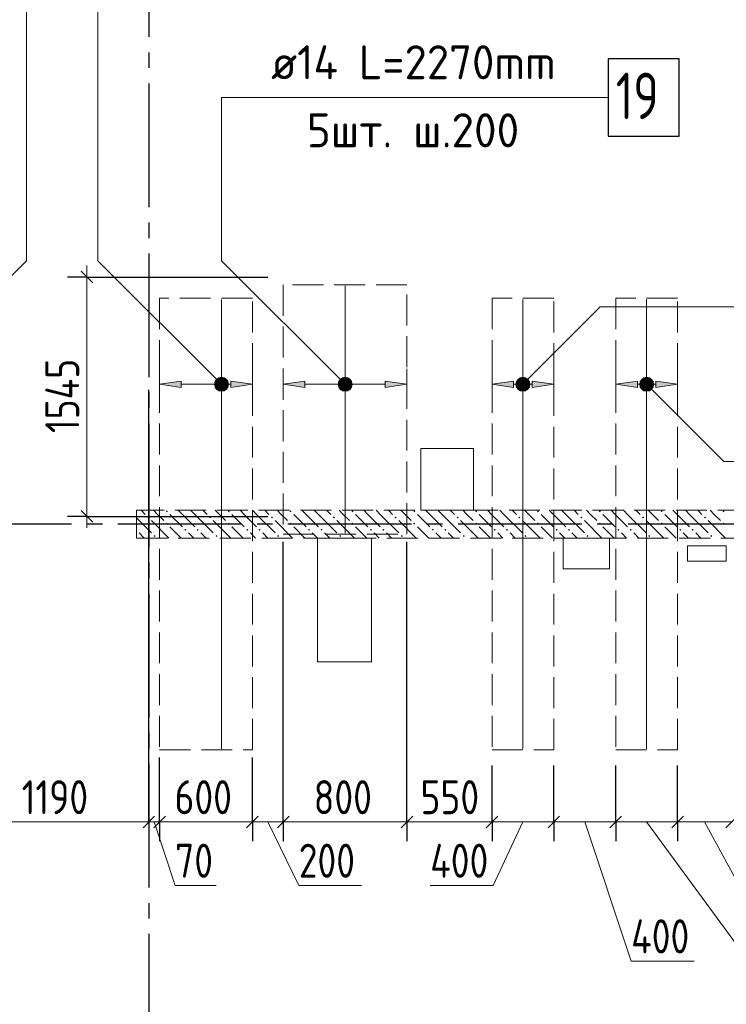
# Model space of a CAD drawing. Header units: millimetres. Extents: x 0 to 43617, y 0 to 59400.
# Tile 38 of 41: x 15489 to 20059, y 47065 to 53432. Entities that reach past the tile are written whole.
import ezdxf

# ---------------------------------------------------------------- set-up
doc = ezdxf.new("R2010")
doc.units = ezdxf.units.MM
doc.linetypes.add('______2', pattern=[270, 200, -70])
doc.linetypes.add('______5', pattern=[1100, 800, -100, 100, -100])
for name, color, linetype, lineweight in [('Standard', 7, 'Continuous', 25), ('ДОП Верх по Х', 7, 'Continuous', 25), ('Оси', 40, '______5', 18), ('Позиционная метка номер позиции', 7, 'Continuous', 13), ('Примечания', 7, 'Continuous', 25)]:
    doc.layers.add(name, color=color, linetype=linetype, lineweight=lineweight)
doc.layers.add('ЖБ Перекрытие верхний уровень', color=7, linetype='Continuous', lineweight=25, true_color=0xe0e0ff)
doc.layers.add('ЖБ Стена верхний уровень', color=7, linetype='Continuous', lineweight=25, true_color=0x006e00)
doc.styles.add('GOST 2.304-81', font='txt')
doc.styles.add('ISOCPEUR', font='txt')

msp = doc.modelspace()

# ---------------------------------------------------------------- hatches: boundary and pattern name
at = {"layer": 'ДОП Верх по Х', "linetype": 'Continuous', "lineweight": 13, "transparency": 33554687}
for points in [[(16533.7, 51054.1), (16393.7, 51074.1), (16533.7, 51094.1)], [(17333.7, 51054.1), (17193.7, 51074.1), (17333.7, 51094.1)], [(18683.7, 51054.1), (18543.7, 51074.1), (18683.7, 51094.1)], [(19483.7, 51054.1), (19343.7, 51074.1), (19483.7, 51094.1)]]:
    msp.add_hatch(color=7, dxfattribs=at).paths.add_polyline_path(points, flags=16)
for points in [[(16761.4, 51055.3), (16761.4, 51092.8), (16756.2, 51074.1)], [(16761.4, 51092.8), (16774.9, 51041.8), (16774.9, 51106.3)], [(16761.4, 51092.8), (16761.4, 51055.3), (16774.9, 51041.8)], [(16774.9, 51106.3), (16793.7, 51036.6), (16793.7, 51111.6)], [(16774.9, 51106.3), (16774.9, 51041.8), (16793.7, 51036.6)], [(16793.7, 51111.6), (16793.7, 51036.6), (16812.4, 51041.8)], [(16793.7, 51111.6), (16812.4, 51041.8), (16812.4, 51106.3)], [(16812.4, 51106.3), (16812.4, 51041.8), (16825.9, 51055.3)], [(16812.4, 51106.3), (16825.9, 51055.3), (16825.9, 51092.8)], [(16825.9, 51092.8), (16825.9, 51055.3), (16831.2, 51074.1)], [(16853.7, 51054.1), (16993.7, 51074.1), (16853.7, 51094.1)], [(17561.4, 51055.3), (17561.4, 51092.8), (17556.2, 51074.1)], [(17561.4, 51092.8), (17574.9, 51041.8), (17574.9, 51106.3)], [(17561.4, 51092.8), (17561.4, 51055.3), (17574.9, 51041.8)], [(17574.9, 51106.3), (17593.7, 51036.6), (17593.7, 51111.6)], [(17574.9, 51106.3), (17574.9, 51041.8), (17593.7, 51036.6)], [(17593.7, 51111.6), (17593.7, 51036.6), (17612.4, 51041.8)], [(17593.7, 51111.6), (17612.4, 51041.8), (17612.4, 51106.3)], [(17612.4, 51106.3), (17612.4, 51041.8), (17625.9, 51055.3)], [(17612.4, 51106.3), (17625.9, 51055.3), (17625.9, 51092.8)], [(17625.9, 51092.8), (17625.9, 51055.3), (17631.2, 51074.1)], [(17853.7, 51054.1), (17993.7, 51074.1), (17853.7, 51094.1)], [(18711.4, 51055.3), (18711.4, 51092.8), (18706.2, 51074.1)], [(18711.4, 51092.8), (18724.9, 51041.8), (18724.9, 51106.3)], [(18711.4, 51092.8), (18711.4, 51055.3), (18724.9, 51041.8)], [(18724.9, 51106.3), (18743.7, 51036.6), (18743.7, 51111.6)], [(18724.9, 51106.3), (18724.9, 51041.8), (18743.7, 51036.6)], [(18743.7, 51111.6), (18743.7, 51036.6), (18762.4, 51041.8)], [(18743.7, 51111.6), (18762.4, 51041.8), (18762.4, 51106.3)], [(18762.4, 51106.3), (18762.4, 51041.8), (18775.9, 51055.3)], [(18762.4, 51106.3), (18775.9, 51055.3), (18775.9, 51092.8)], [(18775.9, 51092.8), (18775.9, 51055.3), (18781.2, 51074.1)], [(18803.7, 51054.1), (18943.7, 51074.1), (18803.7, 51094.1)], [(19511.4, 51055.3), (19511.4, 51092.8), (19506.2, 51074.1)], [(19511.4, 51092.8), (19524.9, 51041.8), (19524.9, 51106.3)], [(19511.4, 51092.8), (19511.4, 51055.3), (19524.9, 51041.8)], [(19524.9, 51106.3), (19543.7, 51036.6), (19543.7, 51111.6)], [(19524.9, 51106.3), (19524.9, 51041.8), (19543.7, 51036.6)], [(19543.7, 51111.6), (19543.7, 51036.6), (19562.4, 51041.8)], [(19543.7, 51111.6), (19562.4, 51041.8), (19562.4, 51106.3)], [(19562.4, 51106.3), (19562.4, 51041.8), (19575.9, 51055.3)], [(19562.4, 51106.3), (19575.9, 51055.3), (19575.9, 51092.8)], [(19575.9, 51092.8), (19575.9, 51055.3), (19581.2, 51074.1)], [(19603.7, 51054.1), (19743.7, 51074.1), (19603.7, 51094.1)]]:
    msp.add_hatch(color=7, dxfattribs=at).paths.add_polyline_path(points)
at = {"layer": 'ЖБ Стена верхний уровень', "linetype": 'Continuous', "lineweight": 18, "transparency": 33554687}
for points in [[(16434.5, 50253.1), (16440.9, 50259.6), (16447.4, 50253.1), (16440.9, 50246.6)], [(16834.5, 50253.1), (16840.9, 50259.6), (16847.4, 50253.1), (16840.9, 50246.6)], [(17234.5, 50253.1), (17240.9, 50259.6), (17247.4, 50253.1), (17240.9, 50246.6)], [(17634.5, 50253.1), (17640.9, 50259.6), (17647.4, 50253.1), (17640.9, 50246.6)], [(18034.5, 50253.1), (18040.9, 50259.6), (18047.4, 50253.1), (18040.9, 50246.6)], [(18434.5, 50253.1), (18440.9, 50259.6), (18447.4, 50253.1), (18440.9, 50246.6)], [(18834.5, 50253.1), (18840.9, 50259.6), (18847.4, 50253.1), (18840.9, 50246.6)], [(19234.5, 50253.1), (19240.9, 50259.6), (19247.4, 50253.1), (19240.9, 50246.6)], [(19634.5, 50253.1), (19640.9, 50259.6), (19647.4, 50253.1), (19640.9, 50246.6)], [(20034.5, 50253.1), (20040.9, 50259.6), (20047.4, 50253.1), (20040.9, 50246.6)], [(16314.5, 50213.1), (16321, 50219.6), (16327.5, 50213.1), (16321, 50206.6)], [(16434.5, 50173.1), (16440.9, 50179.6), (16447.4, 50173.1), (16440.9, 50166.6)], [(16714.5, 50213.1), (16721, 50219.6), (16727.5, 50213.1), (16721, 50206.6)], [(16834.5, 50173.1), (16840.9, 50179.6), (16847.4, 50173.1), (16840.9, 50166.6)], [(17114.5, 50213.1), (17121, 50219.6), (17127.5, 50213.1), (17121, 50206.6)], [(17234.5, 50173.1), (17240.9, 50179.6), (17247.4, 50173.1), (17240.9, 50166.6)], [(17514.5, 50213.1), (17521, 50219.6), (17527.5, 50213.1), (17521, 50206.6)], [(17634.5, 50173.1), (17640.9, 50179.6), (17647.4, 50173.1), (17640.9, 50166.6)], [(17914.5, 50213.1), (17921, 50219.6), (17927.5, 50213.1), (17921, 50206.6)], [(18034.5, 50173.1), (18040.9, 50179.6), (18047.4, 50173.1), (18040.9, 50166.6)], [(18314.5, 50213.1), (18321, 50219.6), (18327.5, 50213.1), (18321, 50206.6)], [(18434.5, 50173.1), (18440.9, 50179.6), (18447.4, 50173.1), (18440.9, 50166.6)], [(18714.5, 50213.1), (18721, 50219.6), (18727.4, 50213.1), (18721, 50206.6)], [(18834.5, 50173.1), (18840.9, 50179.6), (18847.4, 50173.1), (18840.9, 50166.6)], [(19114.5, 50213.1), (19121, 50219.6), (19127.4, 50213.1), (19121, 50206.6)], [(19234.5, 50173.1), (19240.9, 50179.6), (19247.4, 50173.1), (19240.9, 50166.6)], [(19514.5, 50213.1), (19521, 50219.6), (19527.4, 50213.1), (19521, 50206.6)], [(19634.5, 50173.1), (19640.9, 50179.6), (19647.4, 50173.1), (19640.9, 50166.6)], [(19914.5, 50213.1), (19921, 50219.6), (19927.4, 50213.1), (19921, 50206.6)], [(20034.5, 50173.1), (20040.9, 50179.6), (20047.4, 50173.1), (20040.9, 50166.6)], [(16244, 50136.6), (16247.4, 50133.1), (16244, 50129.7)], [(16554.4, 50133.1), (16560.9, 50139.6), (16567.4, 50133.1), (16560.9, 50126.6)], [(16634.5, 50133.1), (16640.9, 50139.6), (16647.4, 50133.1), (16640.9, 50126.6)], [(16954.4, 50133.1), (16960.9, 50139.6), (16967.4, 50133.1), (16960.9, 50126.6)], [(17034.5, 50133.1), (17040.9, 50139.6), (17047.4, 50133.1), (17040.9, 50126.6)], [(17354.4, 50133.1), (17360.9, 50139.6), (17367.4, 50133.1), (17360.9, 50126.6)], [(17434.5, 50133.1), (17440.9, 50139.6), (17447.4, 50133.1), (17440.9, 50126.6)], [(17754.4, 50133.1), (17760.9, 50139.6), (17767.4, 50133.1), (17760.9, 50126.6)], [(17834.5, 50133.1), (17840.9, 50139.6), (17847.4, 50133.1), (17840.9, 50126.6)], [(18154.4, 50133.1), (18160.9, 50139.6), (18167.4, 50133.1), (18160.9, 50126.6)], [(18234.5, 50133.1), (18240.9, 50139.6), (18247.4, 50133.1), (18240.9, 50126.6)], [(18554.4, 50133.1), (18560.9, 50139.6), (18567.4, 50133.1), (18560.9, 50126.6)], [(18634.5, 50133.1), (18640.9, 50139.6), (18647.4, 50133.1), (18640.9, 50126.6)], [(18954.4, 50133.1), (18960.9, 50139.6), (18967.4, 50133.1), (18960.9, 50126.6)], [(19034.5, 50133.1), (19040.9, 50139.6), (19047.4, 50133.1), (19040.9, 50126.6)], [(19354.4, 50133.1), (19360.9, 50139.6), (19367.4, 50133.1), (19360.9, 50126.6)], [(19434.5, 50133.1), (19440.9, 50139.6), (19447.4, 50133.1), (19440.9, 50126.6)], [(19754.4, 50133.1), (19760.9, 50139.6), (19767.4, 50133.1), (19760.9, 50126.6)], [(19834.5, 50133.1), (19840.9, 50139.6), (19847.4, 50133.1), (19840.9, 50126.6)], [(16354.4, 50093.1), (16360.9, 50099.6), (16367.4, 50093.1), (16360.9, 50086.6)], [(16754.4, 50093.1), (16760.9, 50099.6), (16767.4, 50093.1), (16760.9, 50086.6)], [(17154.4, 50093.1), (17160.9, 50099.6), (17167.4, 50093.1), (17160.9, 50086.6)], [(17554.4, 50093.1), (17560.9, 50099.6), (17567.4, 50093.1), (17560.9, 50086.6)], [(17954.4, 50093.1), (17960.9, 50099.6), (17967.4, 50093.1), (17960.9, 50086.6)], [(18354.4, 50093.1), (18360.9, 50099.6), (18367.4, 50093.1), (18360.9, 50086.6)], [(18754.4, 50093.1), (18760.9, 50099.6), (18767.4, 50093.1), (18760.9, 50086.6)], [(19154.4, 50093.1), (19160.9, 50099.6), (19167.4, 50093.1), (19160.9, 50086.6)], [(19554.4, 50093.1), (19560.9, 50099.6), (19567.4, 50093.1), (19560.9, 50086.6)], [(19954.4, 50093.1), (19960.9, 50099.6), (19967.4, 50093.1), (19960.9, 50086.6)]]:
    msp.add_hatch(color=7, dxfattribs=at).paths.add_polyline_path(points, flags=16)
at = {"layer": 'Позиционная метка номер позиции', "linetype": 'Continuous', "lineweight": 13, "transparency": 33554687}
for points in [[(16761.9, 51042.2), (16805.1, 51117.3), (16750.4, 51062.6)], [(16750.4, 51062.6), (16805.1, 51117.3), (16782.2, 51117.3)], [(16750.4, 51062.6), (16782.2, 51117.3), (16750.4, 51085.5)], [(16750.4, 51085.5), (16782.2, 51117.3), (16761.9, 51105.9)], [(16761.9, 51042.2), (16825.5, 51105.9), (16805.1, 51117.3)], [(16782.2, 51030.8), (16825.5, 51105.9), (16761.9, 51042.2)], [(16782.2, 51030.8), (16837, 51085.5), (16825.5, 51105.9)], [(16805.1, 51030.8), (16837, 51085.5), (16782.2, 51030.8)], [(16805.1, 51030.8), (16837, 51062.6), (16837, 51085.5)], [(16837, 51062.6), (16805.1, 51030.8), (16825.5, 51042.2)], [(17561.9, 51042.2), (17605.1, 51117.3), (17550.4, 51062.6)], [(17550.4, 51062.6), (17605.1, 51117.3), (17582.2, 51117.3)], [(17550.4, 51062.6), (17582.2, 51117.3), (17550.4, 51085.5)], [(17550.4, 51085.5), (17582.2, 51117.3), (17561.9, 51105.9)], [(17561.9, 51042.2), (17625.5, 51105.9), (17605.1, 51117.3)], [(17582.2, 51030.8), (17625.5, 51105.9), (17561.9, 51042.2)], [(17582.2, 51030.8), (17637, 51085.5), (17625.5, 51105.9)], [(17605.1, 51030.8), (17637, 51085.5), (17582.2, 51030.8)], [(17605.1, 51030.8), (17637, 51062.6), (17637, 51085.5)], [(17637, 51062.6), (17605.1, 51030.8), (17625.5, 51042.2)], [(18700.4, 51085.5), (18775.5, 51042.2), (18711.9, 51105.9)], [(18700.4, 51062.6), (18755.1, 51030.8), (18700.4, 51085.5)], [(18700.4, 51085.5), (18755.1, 51030.8), (18775.5, 51042.2)], [(18732.2, 51030.8), (18700.4, 51062.6), (18711.9, 51042.2)], [(18700.4, 51062.6), (18732.2, 51030.8), (18755.1, 51030.8)], [(18711.9, 51105.9), (18787, 51062.6), (18732.2, 51117.3)], [(18711.9, 51105.9), (18775.5, 51042.2), (18787, 51062.6)], [(18732.2, 51117.3), (18787, 51062.6), (18787, 51085.5)], [(18732.2, 51117.3), (18787, 51085.5), (18755.1, 51117.3)], [(18755.1, 51117.3), (18787, 51085.5), (18775.5, 51105.9)], [(19500.4, 51085.5), (19532.2, 51117.3), (19511.9, 51105.9)], [(19532.2, 51117.3), (19500.4, 51085.5), (19500.4, 51062.6)], [(19532.2, 51117.3), (19500.4, 51062.6), (19555.1, 51117.3)], [(19555.1, 51117.3), (19500.4, 51062.6), (19511.9, 51042.2)], [(19555.1, 51117.3), (19511.9, 51042.2), (19575.5, 51105.9)], [(19575.5, 51105.9), (19511.9, 51042.2), (19532.2, 51030.8)], [(19575.5, 51105.9), (19532.2, 51030.8), (19587, 51085.5)], [(19587, 51085.5), (19532.2, 51030.8), (19555.1, 51030.8)], [(19587, 51085.5), (19555.1, 51030.8), (19587, 51062.6)], [(19587, 51062.6), (19555.1, 51030.8), (19575.5, 51042.2)]]:
    msp.add_hatch(color=7, dxfattribs=at).paths.add_polyline_path(points)

# ---------------------------------------------------------------- linework, layer by layer
at = {"layer": 'Standard', "color": 7, "linetype": 'Continuous', "lineweight": 13, "transparency": 33554687}
for p, q in [((15924, 51767), (15924, 51842)), ((15924, 50220), (15924, 50145)), ((16324, 48244.2), (15134, 48244.2)), ((16393.7, 48244.2), (16324, 48244.2)), ((16358.8, 48244.2), (16493.7, 47833.4)), ((16993.7, 48244.2), (16393.7, 48244.2)), ((17193.7, 48244.2), (16993.7, 48244.2)), ((17093.7, 48244.2), (17293.7, 47833.4)), ((17993.7, 48244.2), (17193.7, 48244.2)), ((18543.7, 48244.2), (17993.7, 48244.2)), ((18943.7, 48244.2), (18543.7, 48244.2)), ((18743.7, 48244.2), (18550.3, 47833.3)), ((19343.7, 48244.2), (18943.7, 48244.2)), ((19143.7, 48244.2), (19443.5, 47344.3)), ((19743.7, 48244.2), (19343.7, 48244.2)), ((19543.7, 48244.2), (20195.6, 47355.7)), ((20093.7, 48244.2), (19743.7, 48244.2)), ((19918.7, 48244.2), (20154.4, 47809.7)), ((16493.7, 47833.4), (16759.6, 47833.4)), ((17293.7, 47833.4), (17700.3, 47833.4)), ((18550.3, 47833.3), (18143.7, 47833.3)), ((19443.5, 47344.3), (19850.2, 47344.3))]:
    msp.add_line(p, q, dxfattribs=at)
at = {"layer": 'Standard', "color": 251, "linetype": 'Continuous', "lineweight": -3, "true_color": 0x656565, "transparency": 33554687}
for p, q in [((15924, 51767), (15799, 51767)), ((15924, 51767), (16049, 51767)), ((15924, 51767), (17093.7, 51767)), ((15924, 50220), (15799, 50220)), ((15924, 50220), (16049, 50220)), ((15924, 50220), (17093.7, 50220)), ((16324, 48244.2), (16324, 48369.2)), ((16393.7, 48244.2), (16393.7, 48369.2)), ((16993.7, 48244.2), (16993.7, 48369.2)), ((17193.7, 48244.2), (17193.7, 48369.2)), ((17993.7, 48244.2), (17993.7, 48369.2)), ((18543.7, 48244.2), (18543.7, 48369.2)), ((18943.7, 48244.2), (18943.7, 48369.2)), ((19343.7, 48244.2), (19343.7, 48369.2)), ((19743.7, 48244.2), (19743.7, 48369.2)), ((16324, 48244.2), (16324, 48119.2)), ((16393.7, 48244.2), (16393.7, 48119.2)), ((16993.7, 48244.2), (16993.7, 48119.2)), ((17193.7, 48244.2), (17193.7, 48119.2)), ((17993.7, 48244.2), (17993.7, 48119.2)), ((18543.7, 48244.2), (18543.7, 48119.2)), ((18943.7, 48244.2), (18943.7, 48119.2)), ((19343.7, 48244.2), (19343.7, 48119.2)), ((19743.7, 48244.2), (19743.7, 48119.2))]:
    msp.add_line(p, q, dxfattribs=at)
at = {"layer": 'Standard', "color": 7, "linetype": 'Continuous', "lineweight": 25, "transparency": 33554687}
for p, q in [((15961.5, 51729.5), (15886.5, 51804.5)), ((15961.5, 50182.5), (15886.5, 50257.5)), ((16361.5, 48281.7), (16286.5, 48206.7)), ((16431.2, 48281.7), (16356.2, 48206.7)), ((17031.2, 48281.7), (16956.2, 48206.7)), ((17231.2, 48281.7), (17156.2, 48206.7)), ((18031.2, 48281.7), (17956.2, 48206.7)), ((18581.2, 48281.7), (18506.2, 48206.7)), ((18981.2, 48281.7), (18906.2, 48206.7)), ((19381.2, 48281.7), (19306.2, 48206.7)), ((19781.2, 48281.7), (19706.2, 48206.7)), ((20131.2, 48281.7), (20056.2, 48206.7))]:
    msp.add_line(p, q, dxfattribs=at)
at = {"layer": 'Standard', "color": 7, "linetype": 'Continuous', "lineweight": 13, "transparency": 33554687}
msp.add_lwpolyline([(15924, 50220), (15924, 50662.1), (15924, 50662.1), (15924, 51767)], dxfattribs=at)
at = {"layer": 'Standard', "color": 251, "linetype": 'Continuous', "lineweight": -3, "true_color": 0x656565, "transparency": 33554687}
for points in [[(16324, 48244.2), (16324, 48261.2), (16324, 48261.2), (16324, 48261.2), (16324, 48261.2), (16324, 48261.2), (16324, 48261.2), (16324, 51038.1)], [(17193.7, 48244.2), (17193.7, 48261.2), (17193.7, 48261.2), (17193.7, 48261.2), (17193.7, 48261.2), (17193.7, 48261.2), (17193.7, 48261.2), (17193.7, 48261.2), (17193.7, 48261.2), (17193.7, 50055)], [(17993.7, 48244.2), (17993.7, 48261.2), (17993.7, 48261.2), (17993.7, 48261.2), (17993.7, 48261.2), (17993.7, 48261.2), (17993.7, 48261.2), (17993.7, 48261.2), (17993.7, 48261.2), (17993.7, 48261.2), (17993.7, 48261.2), (17993.7, 50055)], [(16393.7, 48244.2), (16393.7, 48261.2), (16393.7, 48261.2), (16393.7, 48261.2), (16393.7, 48261.2), (16393.7, 48261.2), (16393.7, 48261.2), (16393.7, 48660)], [(16993.7, 48244.2), (16993.7, 48261.2), (16993.7, 48261.2), (16993.7, 48261.2), (16993.7, 48261.2), (16993.7, 48261.2), (16993.7, 48261.2), (16993.7, 48261.2), (16993.7, 48261.2), (16993.7, 48660)], [(18543.7, 48244.2), (18543.7, 48261.2), (18543.7, 48261.2), (18543.7, 48261.2), (18543.7, 48261.2), (18543.7, 48261.2), (18543.7, 48261.2), (18543.7, 48261.2), (18543.7, 48261.2), (18543.7, 48261.2), (18543.7, 48261.2), (18543.7, 48261.2), (18543.7, 48261.2), (18543.7, 48610)], [(18943.7, 48244.2), (18943.7, 48261.2), (18943.7, 48261.2), (18943.7, 48261.2), (18943.7, 48261.2), (18943.7, 48261.2), (18943.7, 48261.2), (18943.7, 48261.2), (18943.7, 48261.2), (18943.7, 48261.2), (18943.7, 48261.2), (18943.7, 48261.2), (18943.7, 48261.2), (18943.7, 48610)], [(19343.7, 48244.2), (19343.7, 48261.2), (19343.7, 48261.2), (19343.7, 48261.2), (19343.7, 48261.2), (19343.7, 48261.2), (19343.7, 48261.2), (19343.7, 48261.2), (19343.7, 48261.2), (19343.7, 48261.2), (19343.7, 48261.2), (19343.7, 48261.2), (19343.7, 48261.2), (19343.7, 48610)], [(19743.7, 48244.2), (19743.7, 48261.2), (19743.7, 48261.2), (19743.7, 48261.2), (19743.7, 48261.2), (19743.7, 48261.2), (19743.7, 48261.2), (19743.7, 48261.2), (19743.7, 48261.2), (19743.7, 48261.2), (19743.7, 48261.2), (19743.7, 48261.2), (19743.7, 48261.2), (19743.7, 48610)]]:
    msp.add_lwpolyline(points, dxfattribs=at)
at = {"layer": 'ДОП Верх по Х', "color": 7, "linetype": 'Continuous', "lineweight": 13, "transparency": 33554687}
msp.add_line((17094.6, 52929.1), (19202.6, 52929.1), dxfattribs=at)
at = {"layer": 'ДОП Верх по Х', "color": 7, "linetype": 'Continuous', "lineweight": 18, "transparency": 33554687}
for p, q in [((17593.7, 50112), (17593.7, 51710)), ((16793.7, 51623), (16793.7, 48717)), ((18743.7, 51623), (18743.7, 48717)), ((19543.7, 51623), (19543.7, 48717))]:
    msp.add_line(p, q, dxfattribs=at)
at = {"layer": 'ДОП Верх по Х', "color": 251, "linetype": 'Continuous', "lineweight": 13, "true_color": 0x494949, "transparency": 33554687}
for p, q in [((16393.7, 51074.1), (16393.7, 51174.1)), ((16993.7, 51074.1), (16993.7, 51174.1)), ((17193.7, 51074.1), (17193.7, 51174.1)), ((17993.7, 51074.1), (17993.7, 51174.1)), ((18543.7, 51074.1), (18543.7, 51174.1)), ((18943.7, 51074.1), (18943.7, 51174.1)), ((19343.7, 51074.1), (19343.7, 51174.1)), ((19743.7, 51074.1), (19743.7, 51174.1)), ((16393.7, 51074.1), (16533.7, 51094.1)), ((16533.7, 51054.1), (16393.7, 51074.1)), ((16393.7, 51074.1), (16393.7, 50974.1)), ((16393.7, 51074.1), (16393.7, 51074.1)), ((16533.7, 51094.1), (16533.7, 51054.1)), ((16533.7, 51074.1), (16763.7, 51074.1)), ((16793.7, 51111.6), (16793.7, 51111.6)), ((16823.7, 51074.1), (16853.7, 51074.1)), ((16993.7, 51074.1), (16853.7, 51094.1)), ((16853.7, 51094.1), (16853.7, 51054.1)), ((16853.7, 51054.1), (16993.7, 51074.1)), ((16993.7, 51074.1), (16993.7, 50974.1)), ((16993.7, 51074.1), (16993.7, 51074.1)), ((17193.7, 51074.1), (17333.7, 51094.1)), ((17333.7, 51054.1), (17193.7, 51074.1)), ((17193.7, 51074.1), (17193.7, 50974.1)), ((17193.7, 51074.1), (17193.7, 51074.1)), ((17333.7, 51094.1), (17333.7, 51054.1)), ((17333.7, 51074.1), (17563.7, 51074.1)), ((17593.7, 51111.6), (17593.7, 51111.6)), ((17623.7, 51074.1), (17853.7, 51074.1)), ((17993.7, 51074.1), (17853.7, 51094.1)), ((17853.7, 51094.1), (17853.7, 51054.1)), ((17853.7, 51054.1), (17993.7, 51074.1)), ((17993.7, 51074.1), (17993.7, 50974.1)), ((17993.7, 51074.1), (17993.7, 51074.1)), ((18543.7, 51074.1), (18683.7, 51094.1)), ((18683.7, 51054.1), (18543.7, 51074.1)), ((18543.7, 51074.1), (18543.7, 50974.1)), ((18543.7, 51074.1), (18543.7, 51074.1)), ((18683.7, 51094.1), (18683.7, 51054.1)), ((18683.7, 51074.1), (18713.7, 51074.1)), ((18743.7, 51111.6), (18743.7, 51111.6)), ((18773.7, 51074.1), (18803.7, 51074.1)), ((18943.7, 51074.1), (18803.7, 51094.1)), ((18803.7, 51094.1), (18803.7, 51054.1)), ((18803.7, 51054.1), (18943.7, 51074.1)), ((18943.7, 51074.1), (18943.7, 50974.1)), ((18943.7, 51074.1), (18943.7, 51074.1)), ((19343.7, 51074.1), (19483.7, 51094.1)), ((19483.7, 51054.1), (19343.7, 51074.1)), ((19343.7, 51074.1), (19343.7, 50974.1)), ((19343.7, 51074.1), (19343.7, 51074.1)), ((19483.7, 51094.1), (19483.7, 51054.1)), ((19483.7, 51074.1), (19513.7, 51074.1)), ((19543.7, 51111.6), (19543.7, 51111.6)), ((19573.7, 51074.1), (19603.7, 51074.1)), ((19743.7, 51074.1), (19603.7, 51094.1)), ((19603.7, 51094.1), (19603.7, 51054.1)), ((19603.7, 51054.1), (19743.7, 51074.1)), ((19743.7, 51074.1), (19743.7, 50974.1)), ((19743.7, 51074.1), (19743.7, 51074.1)), ((16793.7, 51036.6), (16793.7, 51036.6)), ((17593.7, 51036.6), (17593.7, 51036.6)), ((18743.7, 51036.6), (18743.7, 51036.6)), ((19543.7, 51036.6), (19543.7, 51036.6))]:
    msp.add_line(p, q, dxfattribs=at)
at = {"layer": 'ДОП Верх по Х', "color": 7, "linetype": 'Continuous', "lineweight": 25, "transparency": 33554687}
msp.add_lwpolyline([(19294.6, 52679.1), (19754.6, 52679.1), (19754.6, 53179.1), (19294.6, 53179.1), (19294.6, 52679.1)], dxfattribs=at)
at = {"layer": 'ДОП Верх по Х', "color": 251, "linetype": 'Continuous', "lineweight": 13, "true_color": 0x494949, "transparency": 33554687}
for centre in [(16793.7, 51074.1), (17593.7, 51074.1), (18743.7, 51074.1), (19543.7, 51074.1)]:
    msp.add_circle(centre, 37.5, dxfattribs=at)
at = {"layer": 'ЖБ Перекрытие верхний уровень', "color": 7, "linetype": 'Continuous', "lineweight": 18, "transparency": 33554687}
for p, q in [((18424, 50660), (18084, 50660)), ((18084, 50660), (18084, 50260)), ((18424, 50260), (18424, 50660)), ((18084, 50260), (18424, 50260)), ((17764, 50080), (17414, 50080)), ((17414, 50080), (17414, 49280)), ((17764, 49280), (17764, 50080)), ((19304, 50080), (19004, 50080)), ((19004, 50080), (19004, 49880)), ((19304, 49880), (19304, 50080)), ((20057.2, 50030), (19807.2, 50030)), ((19807.2, 50030), (19807.2, 49930)), ((20057.2, 49930), (20057.2, 50030)), ((19807.2, 49930), (20057.2, 49930)), ((19004, 49880), (19304, 49880)), ((17414, 49280), (17764, 49280))]:
    msp.add_line(p, q, dxfattribs=at)
at = {"layer": 'ЖБ Стена верхний уровень', "color": 251, "linetype": '______2', "lineweight": 13, "true_color": 0x656565, "transparency": 33554687}
for p, q in [((21824, 50260), (16244, 50260)), ((16244, 50260), (16244, 50080)), ((16244, 50080), (21824, 50080))]:
    msp.add_line(p, q, dxfattribs=at)
at = {"layer": 'ЖБ Стена верхний уровень', "color": 9, "linetype": 'Continuous', "lineweight": 18, "true_color": 0xc7c7c7, "transparency": 33554687}
for p, q in [((16274.1, 50260), (16301, 50233.1)), ((16381, 50233.1), (16354.1, 50260)), ((16421, 50193.1), (16381, 50233.1)), ((16460.9, 50233.1), (16540.9, 50153.1)), ((16540.9, 50233.1), (16514.1, 50260)), ((16540.9, 50233.1), (16621, 50153.1)), ((16594.1, 50260), (16621, 50233.1)), ((16621, 50233.1), (16740.9, 50113.1)), ((16674.1, 50260), (16701, 50233.1)), ((16781, 50233.1), (16754.1, 50260)), ((16821, 50193.1), (16781, 50233.1)), ((16860.9, 50233.1), (16940.9, 50153.1)), ((16940.9, 50233.1), (16914.1, 50260)), ((16940.9, 50233.1), (17021, 50153.1)), ((16994.1, 50260), (17021, 50233.1)), ((17021, 50233.1), (17140.9, 50113.1)), ((17074.1, 50260), (17101, 50233.1)), ((17181, 50233.1), (17154.1, 50260)), ((17221, 50193.1), (17181, 50233.1)), ((17260.9, 50233.1), (17340.9, 50153.1)), ((17340.9, 50233.1), (17314.1, 50260)), ((17340.9, 50233.1), (17421, 50153.1)), ((17394.1, 50260), (17421, 50233.1)), ((17421, 50233.1), (17540.9, 50113.1)), ((17474.1, 50260), (17501, 50233.1)), ((17581, 50233.1), (17554.1, 50260)), ((17621, 50193.1), (17581, 50233.1)), ((17660.9, 50233.1), (17740.9, 50153.1)), ((17740.9, 50233.1), (17714.1, 50260)), ((17740.9, 50233.1), (17821, 50153.1)), ((17794.1, 50260), (17821, 50233.1)), ((17821, 50233.1), (17940.9, 50113.1)), ((17874.1, 50260), (17901, 50233.1)), ((17981, 50233.1), (17954.1, 50260)), ((18021, 50193.1), (17981, 50233.1)), ((18060.9, 50233.1), (18140.9, 50153.1)), ((18140.9, 50233.1), (18114.1, 50260)), ((18140.9, 50233.1), (18221, 50153.1)), ((18194.1, 50260), (18221, 50233.1)), ((18221, 50233.1), (18340.9, 50113.1)), ((18274.1, 50260), (18301, 50233.1)), ((18381, 50233.1), (18354.1, 50260)), ((18421, 50193.1), (18381, 50233.1)), ((18460.9, 50233.1), (18540.9, 50153.1)), ((18540.9, 50233.1), (18514.1, 50260)), ((18540.9, 50233.1), (18621, 50153.1)), ((18594.1, 50260), (18621, 50233.1)), ((18621, 50233.1), (18740.9, 50113.1)), ((18674.1, 50260), (18701, 50233.1)), ((18781, 50233.1), (18754.1, 50260)), ((18821, 50193.1), (18781, 50233.1)), ((18860.9, 50233.1), (18940.9, 50153.1)), ((18940.9, 50233.1), (18914.1, 50260)), ((18940.9, 50233.1), (19021, 50153.1)), ((18994.1, 50260), (19021, 50233.1)), ((19021, 50233.1), (19140.9, 50113.1)), ((19074.1, 50260), (19101, 50233.1)), ((19181, 50233.1), (19154.1, 50260)), ((19221, 50193.1), (19181, 50233.1)), ((19260.9, 50233.1), (19340.9, 50153.1)), ((19340.9, 50233.1), (19314.1, 50260)), ((19340.9, 50233.1), (19421, 50153.1)), ((19394.1, 50260), (19421, 50233.1)), ((19421, 50233.1), (19540.9, 50113.1)), ((19474.1, 50260), (19501, 50233.1)), ((19581, 50233.1), (19554.1, 50260)), ((19621, 50193.1), (19581, 50233.1)), ((19660.9, 50233.1), (19740.9, 50153.1)), ((19740.9, 50233.1), (19714.1, 50260)), ((19740.9, 50233.1), (19821, 50153.1)), ((19794.1, 50260), (19821, 50233.1)), ((19821, 50233.1), (19940.9, 50113.1)), ((19874.1, 50260), (19901, 50233.1)), ((19981, 50233.1), (19954.1, 50260)), ((20021, 50193.1), (19981, 50233.1)), ((16244, 50210.1), (16340.9, 50113.1)), ((16340.9, 50193.1), (16454.1, 50080)), ((16740.9, 50193.1), (16854.1, 50080)), ((17140.9, 50193.1), (17254.1, 50080)), ((17540.9, 50193.1), (17654.1, 50080)), ((17940.9, 50193.1), (18054.1, 50080)), ((18340.9, 50193.1), (18454.1, 50080)), ((18740.9, 50193.1), (18854.1, 50080)), ((19140.9, 50193.1), (19254.1, 50080)), ((19540.9, 50193.1), (19654.1, 50080)), ((19940.9, 50193.1), (20054.1, 50080)), ((16260.9, 50113.1), (16294.1, 50080)), ((16460.9, 50153.1), (16534.1, 50080)), ((16614.1, 50080), (16581, 50113.1)), ((16660.9, 50113.1), (16694.1, 50080)), ((16860.9, 50153.1), (16934.1, 50080)), ((17014.1, 50080), (16981, 50113.1)), ((17060.9, 50113.1), (17094.1, 50080)), ((17260.9, 50153.1), (17334.1, 50080)), ((17414.1, 50080), (17381, 50113.1)), ((17460.9, 50113.1), (17494.1, 50080)), ((17660.9, 50153.1), (17734.1, 50080)), ((17814.1, 50080), (17781, 50113.1)), ((17860.9, 50113.1), (17894.1, 50080)), ((18060.9, 50153.1), (18134.1, 50080)), ((18214.1, 50080), (18181, 50113.1)), ((18260.9, 50113.1), (18294.1, 50080)), ((18460.9, 50153.1), (18534.1, 50080)), ((18614.1, 50080), (18581, 50113.1)), ((18660.9, 50113.1), (18694.1, 50080)), ((18860.9, 50153.1), (18934.1, 50080)), ((19014.1, 50080), (18981, 50113.1)), ((19060.9, 50113.1), (19094.1, 50080)), ((19260.9, 50153.1), (19334.1, 50080)), ((19414.1, 50080), (19381, 50113.1)), ((19460.9, 50113.1), (19494.1, 50080)), ((19660.9, 50153.1), (19734.1, 50080)), ((19814.1, 50080), (19781, 50113.1)), ((19860.9, 50113.1), (19894.1, 50080))]:
    msp.add_line(p, q, dxfattribs=at)
at = {"layer": 'Оси', "color": 8, "linetype": '______5', "lineweight": -3, "transparency": 33554687}
for p, q in [((16324, 57420), (16324, 7100)), ((26824, 50170), (3600, 50170))]:
    msp.add_line(p, q, dxfattribs=at)
at = {"layer": 'Позиционная метка номер позиции', "color": 7, "linetype": 'Continuous', "lineweight": 13, "transparency": 33554687}
for p, q in [((16761.9, 51105.9), (16761.9, 51105.9)), ((16825.5, 51105.9), (16825.5, 51105.9)), ((17561.9, 51105.9), (17561.9, 51105.9)), ((17625.5, 51105.9), (17625.5, 51105.9)), ((18711.9, 51105.9), (18711.9, 51105.9)), ((18775.5, 51105.9), (18775.5, 51105.9)), ((19511.9, 51105.9), (19511.9, 51105.9)), ((19575.5, 51105.9), (19575.5, 51105.9)), ((16761.9, 51042.2), (16761.9, 51042.2)), ((16825.5, 51042.2), (16825.5, 51042.2)), ((17561.9, 51042.2), (17561.9, 51042.2)), ((17625.5, 51042.2), (17625.5, 51042.2)), ((18711.9, 51042.2), (18711.9, 51042.2)), ((18775.5, 51042.2), (18775.5, 51042.2)), ((19511.9, 51042.2), (19511.9, 51042.2)), ((19575.5, 51042.2), (19575.5, 51042.2))]:
    msp.add_line(p, q, dxfattribs=at)
for points in [[(14734, 51074.1), (15533, 51873.1), (15533, 54929.1), (18033, 54929.1)], [(16793.7, 51074.1), (15994.6, 51873.1), (15994.6, 53929.1), (18494.6, 53929.1)], [(17593.7, 51074.1), (16794.6, 51873.1), (16794.6, 52929.1), (19294.6, 52929.1)], [(18743.7, 51074.1), (19243.7, 51574.1), (25254, 51574.1)], [(19543.7, 51074.1), (20043.7, 50574.1), (25254, 50574.1)]]:
    msp.add_lwpolyline(points, dxfattribs=at)
for centre in [(16793.7, 51074.1), (17593.7, 51074.1), (18743.7, 51074.1), (19543.7, 51074.1)]:
    msp.add_circle(centre, 45, dxfattribs=at)
at = {"layer": 'Примечания', "color": 7, "linetype": '______2', "lineweight": 18, "transparency": 33554687}
for p, q in [((17993.7, 51717), (17193.7, 51717)), ((17193.7, 51717), (17193.7, 50105)), ((17993.7, 50105), (17993.7, 51717)), ((16993.7, 51630), (16393.7, 51630)), ((16393.7, 51630), (16393.7, 48710)), ((16993.7, 48710), (16993.7, 51630)), ((18943.7, 51630), (18543.7, 51630)), ((18543.7, 51630), (18543.7, 48710)), ((18943.7, 48710), (18943.7, 51630)), ((19743.7, 51630), (19343.7, 51630)), ((19343.7, 51630), (19343.7, 48710)), ((19743.7, 48710), (19743.7, 51630)), ((17193.7, 50105), (17993.7, 50105)), ((16393.7, 48710), (16993.7, 48710)), ((18543.7, 48710), (18943.7, 48710)), ((19343.7, 48710), (19743.7, 48710))]:
    msp.add_line(p, q, dxfattribs=at)

# ---------------------------------------------------------------- texts
at = {"layer": 'Standard', "color": 7, "linetype": 'Continuous', "lineweight": 25, "transparency": 33554687, "insert": (15874, 50759), "char_height": 220, "width": 594.589, "attachment_point": 7, "rotation": 90, "style": 'GOST 2.304-81'}
msp.add_mtext('1545', dxfattribs=at)
at = {"layer": 'Standard', "color": 7, "linetype": 'Continuous', "lineweight": 25, "transparency": 33554687, "char_height": 220, "attachment_point": 7, "style": 'GOST 2.304-81'}
for s, insert, width in [('1190', (15502.2, 48294.3), 578.854), ('600', (16490.4, 48294.2), 531.967), ('800', (17390.4, 48294.2), 531.967), ('550', (18081, 48294.2), 500.826), ('70', (16493.7, 47883.4), 391.311), ('200', (17293.7, 47883.4), 531.967), ('400', (18143.7, 47883.4), 531.979), ('400', (19443.5, 47394.4), 531.967)]:
    msp.add_mtext(s, dxfattribs=dict(at, insert=insert, width=width))
at = {"layer": 'ДОП Верх по Х', "color": 7, "linetype": 'Continuous', "lineweight": 13, "transparency": 33554687, "attachment_point": 7, "style": 'ISOCPEUR'}
for s, insert, char_height, width in [('\\W0.96;ø14 L=2270mm ', (17114.6, 53046.4), 220, 2172.605), ('\\W0.75;19', (19344.6, 52789.1), 300, 472.289), ('\\W0.97;5шт. ш.200 ', (17345.6, 52606.4), 220, 1712.324)]:
    msp.add_mtext(s, dxfattribs=dict(at, insert=insert, char_height=char_height, width=width))

doc.saveas('drawing.dxf')
